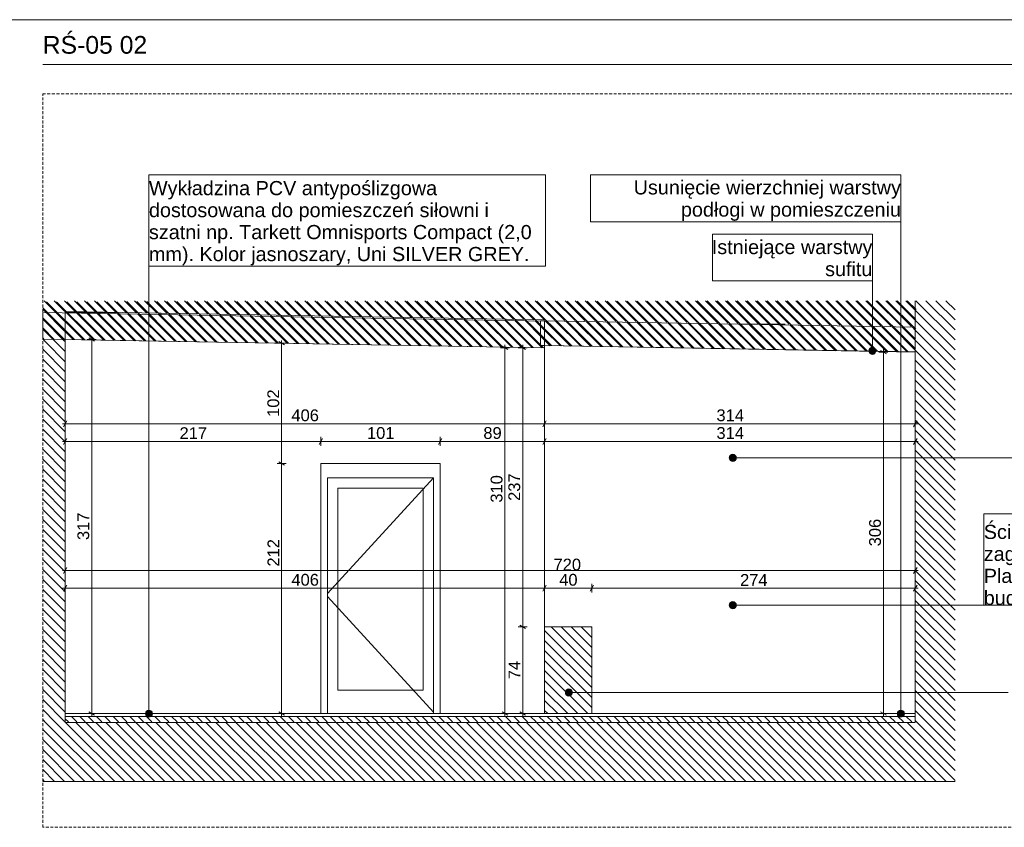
# Model space of a CAD drawing. Extents: x 180 to 8540, y 54 to 2910.
# Tile 3 of 4: x 5204 to 6872, y 1541 to 2910. Entities that reach past the tile are written whole.
import ezdxf
from ezdxf.xclip import XClip

# ---------------------------------------------------------------- set-up
doc = ezdxf.new("R2010")
doc.units = 0
doc.header["$MEASUREMENT"] = 0
doc.header["$XCLIPFRAME"] = 0
doc.linetypes.add('Przerywana długa', pattern=[78, 50, -28])
for name, color, linetype in [('280-A Dachy Powłoki', 7, 'Continuous'), ('399-W Wymiary i opisy', 7, 'Continuous'), ('420-K Ściany', 7, 'Continuous'), ('460-K Stropy', 7, 'Continuous'), ('460-K Stropy - wymieniane warstwy', 7, 'Continuous'), ('810-G Ogólne', 7, 'Continuous'), ('820-G Rysunki Obrazki', 7, 'Continuous'), ('824-G Wypełnienia RŚ', 7, 'Continuous'), ('840-G Znaczniki ogólne', 7, 'Continuous')]:
    doc.layers.add(name, color=color, linetype=linetype)
doc.styles.add('STYL_AUTOMATYCZNY_2', font='arial.ttf')
doc.styles.add('STYL_AUTOMATYCZNY_3', font='arial.ttf')
pattern_1 = [(135, (14889.38701620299, 1733.606283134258), (8.48528137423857, 8.48528137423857), [])]
pattern_2 = [(135, (14889.38701620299, 1733.606283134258), (14.14213562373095, 14.14213562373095), [15, -5.000000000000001]), (135, (14875.24488057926, 1733.606283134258), (14.14213562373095, 14.14213562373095), [15, -5.000000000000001])]

# ---------------------------------------------------------------- blocks, each defined once
blk = doc.blocks.new('Rysunek_2_3', base_point=(14889.38701620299, 1733.606283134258))
at = {"layer": '280-A Dachy Powłoki', "linetype": 'Continuous', "lineweight": 13}
h = blk.add_hatch(dxfattribs=at)
h.set_pattern_fill('Ściany_istniejące_0003', color=8, style=0, pattern_type=2)
h.set_pattern_definition(pattern_1)
h.paths.add_polyline_path([(5281.387016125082, 2415.068160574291), (6093.387016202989, 2400.894653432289), (6093.387016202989, 2433.606291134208), (5281.387016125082, 2433.606291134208)])
h = blk.add_hatch(dxfattribs=at)
h.set_pattern_fill('Ściany_istniejące_0003', color=8, style=0, pattern_type=2)
h.set_pattern_definition(pattern_1)
h.paths.add_polyline_path([(6093.387016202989, 2400.894644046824), (6721.387022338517, 2389.932873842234), (6721.387022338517, 2433.606282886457), (6093.387016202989, 2433.606282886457)])
h = blk.add_hatch(dxfattribs=at)
h.set_pattern_fill('Ściany_istniejące_0003', color=8, style=0, pattern_type=2)
h.set_pattern_definition(pattern_1)
h.paths.add_polyline_path([(5281.387015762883, 2412.861232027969), (5281.387015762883, 2367.861219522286), (6093.387016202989, 2353.68771331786), (6093.387016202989, 2357.504127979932), (6086.638106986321, 2357.621919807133), (6086.638106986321, 2398.805517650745)])
h = blk.add_hatch(dxfattribs=at)
h.set_pattern_fill('Ściany_istniejące_0003', color=8, style=0, pattern_type=2)
h.set_pattern_definition(pattern_1)
h.paths.add_polyline_path([(6086.638113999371, 2399.621925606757), (6086.638113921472, 2357.621925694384), (6093.387016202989, 2357.504123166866), (6093.387016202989, 2399.504123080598)])
h = blk.add_hatch(dxfattribs=at)
h.set_pattern_fill('Ściany_istniejące_0003', color=8, style=0, pattern_type=2)
h.set_pattern_definition(pattern_1)
h.paths.add_polyline_path([(6093.387016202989, 2357.504123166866), (6721.387016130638, 2346.542342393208), (6721.387016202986, 2388.542342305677), (6093.387016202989, 2399.504123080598)])
at = {"layer": '420-K Ściany', "linetype": 'Continuous', "lineweight": 13}
h = blk.add_hatch(dxfattribs=at)
h.set_pattern_fill('Ściany_istniejące_0003', color=8, style=0, pattern_type=2)
h.set_pattern_definition(pattern_1)
h.paths.add_polyline_path([(5280.387016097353, 2393.606283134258), (5281.387016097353, 2393.606283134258), (5281.387016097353, 2433.606283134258), (5280.387016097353, 2433.606283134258)])
h = blk.add_hatch(dxfattribs=at)
h.set_pattern_fill('Ściany_istniejące_0003', color=8, style=0, pattern_type=2)
h.set_pattern_definition(pattern_1)
h.paths.add_polyline_path([(6721.387016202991, 2433.606283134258), (6721.387016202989, 1718.606283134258), (6788.911534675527, 1718.606283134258), (6788.911534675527, 2433.606283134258)])
h = blk.add_hatch(dxfattribs=at)
h.set_pattern_fill('Ściany_istniejące_0003', color=8, style=0, pattern_type=2)
h.set_pattern_definition(pattern_1)
h.paths.add_polyline_path([(5280.387007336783, 2363.606271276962), (5243.2183591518, 2363.606271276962), (5243.2183591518, 1718.606282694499), (5281.387008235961, 1718.606282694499), (5281.387008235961, 2393.606298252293), (5280.387007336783, 2393.606298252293)])
h = blk.add_hatch(dxfattribs=at)
h.set_pattern_fill('Ściany_istniejące_0003', color=8, style=0, pattern_type=2)
h.set_pattern_definition(pattern_1)
h.paths.add_polyline_path([(6173.387016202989, 1733.606283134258), (6173.387016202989, 1880.606283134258), (6093.38701620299, 1880.606283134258), (6093.38701620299, 1733.606283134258)])
at = {"layer": '460-K Stropy', "linetype": 'Continuous', "lineweight": 13}
h = blk.add_hatch(dxfattribs=at)
h.set_pattern_fill('Ściany_istniejące_0003', color=8, style=0, pattern_type=2)
h.set_pattern_definition(pattern_1)
h.paths.add_polyline_path([(5280.387007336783, 2433.606299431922), (5243.2183591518, 2433.606299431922), (5243.2183591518, 2363.606271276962), (5280.387007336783, 2363.606271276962)])
h = blk.add_hatch(dxfattribs=at)
h.set_pattern_fill('Ściany_istniejące_0003', color=8, style=0, pattern_type=2)
h.set_pattern_definition(pattern_1)
h.paths.add_polyline_path([(5243.2183591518, 1718.606282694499), (5243.2183591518, 1618.506283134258), (6093.387007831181, 1618.506283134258), (6093.387007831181, 1718.606282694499)])
h = blk.add_hatch(dxfattribs=at)
h.set_pattern_fill('Ściany_istniejące_0003', color=8, style=0, pattern_type=2)
h.set_pattern_definition(pattern_1)
h.paths.add_polyline_path([(6093.387007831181, 1618.506283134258), (6788.911532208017, 1618.506283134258), (6788.911532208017, 1718.606282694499), (6093.387007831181, 1718.606282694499)])
at = {"layer": '460-K Stropy - wymieniane warstwy', "linetype": 'Continuous', "lineweight": 0}
h = blk.add_hatch(dxfattribs=at)
h.set_pattern_fill('Beton_wylewka_0003', color=94, style=0, pattern_type=2)
h.set_pattern_definition(pattern_2)
h.paths.add_polyline_path([(5281.387014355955, 1718.606283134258), (6093.387016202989, 1718.606283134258), (6093.387016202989, 1728.606282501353), (5281.387014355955, 1728.606282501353)])
h = blk.add_hatch(dxfattribs=at)
h.set_pattern_fill('Beton_wylewka_0003', color=94, style=0, pattern_type=2)
h.set_pattern_definition(pattern_2)
h.paths.add_polyline_path([(6093.387016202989, 1718.606283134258), (6721.387016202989, 1718.606283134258), (6721.387016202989, 1728.606278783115), (6093.387016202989, 1728.606278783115)])
at = {"layer": '820-G Rysunki Obrazki', "linetype": 'Continuous', "lineweight": 13}
for points in [[(6642.662849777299, 2348.588132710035), (6643.119572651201, 2346.29203210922), (6644.4202090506, 2344.345491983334), (6646.366749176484, 2343.044855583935), (6648.662849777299, 2342.588132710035), (6650.958950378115, 2343.044855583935), (6652.905490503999, 2344.345491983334), (6654.206126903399, 2346.29203210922), (6654.6628497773, 2348.588132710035), (6654.206126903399, 2350.884233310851), (6652.905490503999, 2352.830773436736), (6650.958950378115, 2354.131409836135), (6648.662849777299, 2354.588132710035), (6646.366749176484, 2354.131409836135), (6644.4202090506, 2352.830773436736), (6643.119572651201, 2350.884233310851)], [(6406.10515387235, 2167.22831519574), (6406.561876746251, 2164.932214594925), (6407.86251314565, 2162.98567446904), (6409.809053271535, 2161.685038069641), (6412.10515387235, 2161.22831519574), (6414.401254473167, 2161.685038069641), (6416.347794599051, 2162.98567446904), (6417.648430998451, 2164.932214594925), (6418.105153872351, 2167.22831519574), (6417.648430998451, 2169.524415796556), (6416.347794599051, 2171.470955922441), (6414.401254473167, 2172.771592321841), (6412.10515387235, 2173.228315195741), (6409.809053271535, 2172.771592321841), (6407.86251314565, 2171.470955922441), (6406.561876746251, 2169.524415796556)], [(6406.10515387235, 1917.420705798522), (6406.561876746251, 1915.124605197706), (6407.86251314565, 1913.178065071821), (6409.809053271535, 1911.877428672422), (6412.10515387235, 1911.420705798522), (6414.401254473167, 1911.877428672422), (6416.347794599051, 1913.178065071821), (6417.648430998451, 1915.124605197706), (6418.105153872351, 1917.420705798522), (6417.648430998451, 1919.716806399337), (6416.347794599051, 1921.663346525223), (6414.401254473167, 1922.963982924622), (6412.10515387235, 1923.420705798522), (6409.809053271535, 1922.963982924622), (6407.86251314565, 1921.663346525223), (6406.561876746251, 1919.716806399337)], [(6128.553468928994, 1769.420037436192), (6129.010191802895, 1767.123936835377), (6130.310828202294, 1765.177396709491), (6132.257368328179, 1763.876760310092), (6134.553468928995, 1763.420037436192), (6136.849569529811, 1763.876760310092), (6138.796109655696, 1765.177396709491), (6140.096746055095, 1767.123936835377), (6140.553468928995, 1769.420037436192), (6140.096746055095, 1771.716138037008), (6138.796109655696, 1773.662678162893), (6136.849569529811, 1774.963314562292), (6134.553468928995, 1775.420037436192), (6132.257368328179, 1774.963314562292), (6130.310828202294, 1773.662678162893), (6129.010191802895, 1771.716138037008)], [(5417.16583975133, 1733.606283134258), (5417.622562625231, 1731.310182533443), (5418.92319902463, 1729.363642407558), (5420.869739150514, 1728.063006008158), (5423.165839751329, 1727.606283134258), (5425.461940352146, 1728.063006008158), (5427.40848047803, 1729.363642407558), (5428.70911687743, 1731.310182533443), (5429.16583975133, 1733.606283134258), (5428.70911687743, 1735.902383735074), (5427.40848047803, 1737.848923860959), (5425.461940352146, 1739.149560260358), (5423.165839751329, 1739.606283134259), (5420.869739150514, 1739.149560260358), (5418.92319902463, 1737.848923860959), (5417.622562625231, 1735.902383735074)], [(6690.97889947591, 1733.606283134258), (6691.435622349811, 1731.310182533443), (6692.73625874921, 1729.363642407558), (6694.682798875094, 1728.063006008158), (6696.978899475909, 1727.606283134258), (6699.275000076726, 1728.063006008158), (6701.22154020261, 1729.363642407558), (6702.522176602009, 1731.310182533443), (6702.97889947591, 1733.606283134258), (6702.522176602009, 1735.902383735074), (6701.22154020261, 1737.848923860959), (6699.275000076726, 1739.149560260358), (6696.978899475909, 1739.606283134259), (6694.682798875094, 1739.149560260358), (6692.73625874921, 1737.848923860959), (6691.435622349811, 1735.902383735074)]]:
    blk.add_hatch(color=154, dxfattribs=at).paths.add_polyline_path(points)
at = {"layer": '824-G Wypełnienia RŚ', "linetype": 'Continuous', "lineweight": 13}
h = blk.add_hatch(dxfattribs=at)
h.set_pattern_fill('_Poza_zakresem_opracowan_3C', color=8, style=0, pattern_type=2)
h.set_pattern_definition([(134.9999999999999, (5960.999945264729, 2399.535049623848), (8.485281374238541, 8.485281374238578), [])])
h.paths.add_polyline_path([(6723.060242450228, 2433.551789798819), (5243.218366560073, 2431.812325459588), (5243.218366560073, 2368.096354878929), (5281.387007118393, 2367.906529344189), (6093.387024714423, 2353.887725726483), (6093.387024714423, 2357.704137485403), (6721.387022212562, 2346.742339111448)])
at = {"color": 7, "linetype": 'Continuous', "lineweight": 20, "ltscale": 0.2, "flags": 128}
blk.add_lwpolyline([(5281.387016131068, 2367.906523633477), (6093.387016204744, 2353.887713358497), (6093.387016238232, 2357.704123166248), (6721.387016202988, 2346.742342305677)], dxfattribs=at)
at = {"layer": '280-A Dachy Powłoki', "color": 7, "linetype": 'Continuous', "lineweight": 13, "ltscale": 0.2}
for p, q in [((5243.2183591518, 2413.527453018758), (5243.2183591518, 2368.527447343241)), ((5243.2183591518, 2413.527453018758), (6093.387007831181, 2398.687705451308)), ((5281.387008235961, 2415.068155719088), (6093.387007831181, 2400.894657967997)), ((6086.638097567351, 2399.621923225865), (6086.638097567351, 2357.621920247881)), ((6093.387007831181, 2398.687705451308), (6093.387007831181, 2353.687699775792)), ((5243.2183591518, 2368.527447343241), (6093.387007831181, 2353.687699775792))]:
    blk.add_line(p, q, dxfattribs=at)
at = {"layer": '280-A Dachy Powłoki', "color": 7, "linetype": 'Continuous', "lineweight": 13, "ltscale": 0.2, "flags": 128}
for points in [[(6086.638113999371, 2399.621925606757), (6093.387016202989, 2399.504123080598), (6721.387016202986, 2388.542342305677)], [(6086.638113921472, 2357.621925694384), (6093.387016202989, 2357.504123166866), (6721.387016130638, 2346.542342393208)]]:
    blk.add_lwpolyline(points, dxfattribs=at)
at = {"layer": '399-W Wymiary i opisy', "color": 154, "linetype": 'Continuous', "lineweight": 13, "ltscale": 0.2}
for p, q in [((5331.21569006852, 2364.974462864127), (5321.215681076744, 2370.747966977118)), ((5326.215685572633, 2367.861232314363), (5326.215685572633, 2372.75123879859)), ((5333.715692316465, 2367.861232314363), (5318.715678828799, 2367.861232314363)), ((5326.215685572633, 1733.606296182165), (5326.215685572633, 2367.861232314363)), ((5655.499777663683, 2361.459988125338), (5640.499764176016, 2361.459988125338)), ((5652.999775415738, 2358.573253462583), (5642.999766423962, 2364.346757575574)), ((5647.999770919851, 2361.459988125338), (5647.999770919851, 2366.349994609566)), ((5647.999770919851, 2157.606294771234), (5647.999770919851, 2361.459988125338)), ((6033.760501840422, 2353.687699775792), (6018.760523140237, 2353.687699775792)), ((6031.260534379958, 2350.800965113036), (6021.26052538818, 2356.574469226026)), ((6026.260529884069, 2353.687699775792), (6026.260529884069, 2358.57770626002)), ((6026.260529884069, 1733.606296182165), (6026.260529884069, 2353.687699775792)), ((6063.760528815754, 2353.687699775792), (6048.760515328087, 2353.687699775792)), ((6061.260526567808, 2350.800965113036), (6051.260517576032, 2356.574469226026)), ((6056.26052207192, 2353.687699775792), (6056.26052207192, 2358.57770626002)), ((6056.26052207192, 1880.606289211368), (6056.26052207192, 2353.687699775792)), ((6674.816355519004, 2346.542351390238), (6659.816342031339, 2346.542351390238)), ((6672.31635327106, 2343.655581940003), (6662.316344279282, 2349.429086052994)), ((6667.316348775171, 2346.542351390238), (6667.316348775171, 2351.432357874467)), ((6667.316348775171, 1733.606296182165), (6667.316348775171, 2346.542351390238)), ((5276.497001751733, 2225.06015769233), (5281.387008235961, 2225.06015769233)), ((5284.273777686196, 2230.060162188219), (5278.500273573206, 2220.060153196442)), ((5281.387008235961, 2217.560150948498), (5281.387008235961, 2232.560164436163)), ((5281.387008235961, 2225.06015769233), (6093.387007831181, 2225.06015769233)), ((6096.273777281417, 2230.060162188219), (6090.500273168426, 2220.060153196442)), ((6093.387007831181, 2217.560150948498), (6093.387007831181, 2232.560164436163)), ((6093.387007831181, 2225.06015769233), (6721.387015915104, 2225.06015769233)), ((6718.500281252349, 2220.060153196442), (6724.273750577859, 2230.060162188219)), ((6721.387015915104, 2217.560150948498), (6721.387015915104, 2232.560164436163)), ((6721.387015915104, 2225.06015769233), (6726.277022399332, 2225.06015769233)), ((5281.387008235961, 2187.560158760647), (5281.387008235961, 2202.560172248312)), ((5714.387014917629, 2187.560158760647), (5714.387014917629, 2202.560172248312)), ((5916.387022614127, 2187.560158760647), (5916.387022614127, 2202.560172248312)), ((6093.387007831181, 2187.560158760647), (6093.387007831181, 2202.560172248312)), ((6721.387015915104, 2187.560158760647), (6721.387015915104, 2202.560172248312)), ((5276.497001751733, 2195.060165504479), (5281.387008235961, 2195.060165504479)), ((5284.273777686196, 2200.060170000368), (5278.500273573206, 2190.060161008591)), ((5281.387008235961, 2195.060165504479), (5714.387014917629, 2195.060165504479)), ((5717.273749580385, 2200.060170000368), (5711.500280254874, 2190.060161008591)), ((5714.387014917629, 2195.060165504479), (5916.387022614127, 2195.060165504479)), ((5919.273757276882, 2200.060170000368), (5913.500253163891, 2190.060161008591)), ((5916.387022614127, 2195.060165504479), (6093.387007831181, 2195.060165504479)), ((6096.273777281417, 2200.060170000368), (6090.500273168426, 2190.060161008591)), ((6093.387007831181, 2195.060165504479), (6721.387015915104, 2195.060165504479)), ((6718.500281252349, 2190.060161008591), (6724.273750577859, 2200.060170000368)), ((6721.387015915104, 2195.060165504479), (6726.277022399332, 2195.060165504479)), ((5655.499777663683, 2157.606294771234), (5640.499764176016, 2157.606294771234)), ((5642.999766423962, 2160.493029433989), (5652.999775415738, 2154.719525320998)), ((5647.999770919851, 1733.606296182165), (5647.999770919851, 2157.606294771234)), ((5276.497001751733, 1976.21668618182), (5281.387008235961, 1976.21668618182)), ((5284.273777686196, 1981.216690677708), (5278.500273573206, 1971.216681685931)), ((5281.387008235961, 1968.716679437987), (5281.387008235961, 1983.716692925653)), ((5281.387008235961, 1976.21668618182), (6721.387015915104, 1976.21668618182)), ((6718.500281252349, 1971.216681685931), (6724.273750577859, 1981.216690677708)), ((6721.387015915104, 1968.716679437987), (6721.387015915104, 1983.716692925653)), ((6721.387015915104, 1976.21668618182), (6726.277022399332, 1976.21668618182)), ((5281.387008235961, 1938.716687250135), (5281.387008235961, 1953.716665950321)), ((6093.387007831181, 1938.716687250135), (6093.387007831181, 1953.716665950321)), ((6173.387010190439, 1938.716687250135), (6173.387010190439, 1953.716665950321)), ((6721.387015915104, 1938.716687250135), (6721.387015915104, 1953.716665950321)), ((5276.497001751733, 1946.216693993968), (5281.387008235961, 1946.216693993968)), ((5284.273777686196, 1951.216698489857), (5278.500273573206, 1941.21668949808)), ((5281.387008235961, 1946.216693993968), (6093.387007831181, 1946.216693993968)), ((6096.273777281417, 1951.216698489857), (6090.500273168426, 1941.21668949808)), ((6093.387007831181, 1946.216693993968), (6173.387010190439, 1946.216693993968)), ((6176.273779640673, 1951.216698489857), (6170.500275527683, 1941.21668949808)), ((6173.387010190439, 1946.216693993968), (6721.387015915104, 1946.216693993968)), ((6718.500281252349, 1941.21668949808), (6724.273750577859, 1951.216698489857)), ((6721.387015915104, 1946.216693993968), (6726.277022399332, 1946.216693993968)), ((6063.760528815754, 1880.606289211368), (6048.760515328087, 1880.606289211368)), ((6051.260517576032, 1883.493023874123), (6061.260526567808, 1877.719519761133)), ((6056.26052207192, 1733.606296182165), (6056.26052207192, 1880.606289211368)), ((5321.215681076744, 1736.49303084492), (5331.21569006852, 1730.719526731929)), ((5642.999766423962, 1736.49303084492), (5652.999775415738, 1730.719526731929)), ((6021.26052538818, 1736.49303084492), (6031.260534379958, 1730.719526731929)), ((6051.260517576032, 1736.49303084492), (6061.260526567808, 1730.719526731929)), ((6662.316344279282, 1736.49303084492), (6672.31635327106, 1730.719526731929)), ((5333.715692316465, 1733.606296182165), (5318.715678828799, 1733.606296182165)), ((5326.215685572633, 1728.716289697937), (5326.215685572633, 1733.606296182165)), ((5655.499777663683, 1733.606296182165), (5640.499764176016, 1733.606296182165)), ((5647.999770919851, 1728.716289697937), (5647.999770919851, 1733.606296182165)), ((6033.760501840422, 1733.606296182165), (6018.760523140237, 1733.606296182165)), ((6026.260529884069, 1728.716289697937), (6026.260529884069, 1733.606296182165)), ((6063.760528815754, 1733.606296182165), (6048.760515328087, 1733.606296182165)), ((6056.26052207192, 1728.716289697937), (6056.26052207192, 1733.606296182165)), ((6674.816355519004, 1733.606296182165), (6659.816342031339, 1733.606296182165)), ((6667.316348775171, 1728.716289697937), (6667.316348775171, 1733.606296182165))]:
    blk.add_line(p, q, dxfattribs=at)
at = {"layer": '420-K Ściany', "color": 7, "linetype": 'Continuous', "lineweight": 13, "ltscale": 0.2}
for p, q in [((6721.387015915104, 2433.606299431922), (6721.387015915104, 2388.542354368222)), ((5281.387008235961, 2415.068155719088), (5281.387008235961, 2393.606298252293)), ((5281.387008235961, 2413.527453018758), (5369.653594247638, 2413.527453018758)), ((5443.38701475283, 2412.24045540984), (5443.38701475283, 2410.033502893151)), ((5281.387008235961, 2393.606298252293), (5281.387008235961, 1733.606296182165)), ((6421.044750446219, 2393.784827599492), (6500.70794042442, 2393.784827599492)), ((6721.387015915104, 2388.542354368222), (6721.387015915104, 2346.542351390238)), ((6093.387007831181, 1880.606289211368), (6093.387007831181, 2353.687699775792)), ((6721.387015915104, 2346.542351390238), (6721.387015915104, 1733.606296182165)), ((6093.387007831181, 1880.606289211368), (6093.387007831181, 1733.606296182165)), ((6173.387010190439, 1880.606289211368), (6093.387007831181, 1880.606289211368)), ((6173.387010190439, 1880.606289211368), (6173.387010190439, 1733.606296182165)), ((6173.387010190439, 1733.606296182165), (6093.387007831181, 1733.606296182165))]:
    blk.add_line(p, q, dxfattribs=at)
at = {"layer": '420-K Ściany', "color": 94, "linetype": 'Continuous', "lineweight": 0, "ltscale": 0.2}
for p, q in [((5714.387014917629, 2157.606294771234), (5916.387022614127, 2157.606294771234)), ((5714.387014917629, 1733.606296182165), (5714.387014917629, 2157.606294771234)), ((5916.387022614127, 2157.606294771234), (5916.387022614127, 1733.606296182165))]:
    blk.add_line(p, q, dxfattribs=at)
at = {"layer": '420-K Ściany', "color": 150, "linetype": 'Continuous', "lineweight": 0, "ltscale": 0.2}
for p, q in [((5725.387024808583, 1733.606296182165), (5725.387024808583, 2133.606273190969)), ((5725.387024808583, 2133.606273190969), (5905.387012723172, 2133.606273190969)), ((5905.387012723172, 2133.393304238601), (5725.387024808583, 1937.419253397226)), ((5905.387012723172, 2133.606273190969), (5905.387012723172, 1733.606296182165)), ((5742.987019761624, 2116.006278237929), (5742.987019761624, 1773.606297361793)), ((5887.787017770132, 2116.006278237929), (5742.987019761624, 2116.006278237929)), ((5887.787017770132, 1773.606297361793), (5887.787017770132, 2116.006278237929)), ((5905.387012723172, 1736.219253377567), (5725.387024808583, 1932.193304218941)), ((5742.987019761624, 1773.606297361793), (5887.787017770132, 1773.606297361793))]:
    blk.add_line(p, q, dxfattribs=at)
at = {"layer": '420-K Ściany', "color": 7, "linetype": 'Continuous', "lineweight": 13, "ltscale": 0.2, "flags": 128}
for points in [[(5281.387014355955, 1733.606283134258), (5281.387014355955, 1728.606283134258), (5281.387016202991, 1718.606283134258)], [(6721.387016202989, 1733.606283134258), (6721.387016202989, 1728.606283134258), (6721.387016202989, 1718.606283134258)]]:
    blk.add_lwpolyline(points, dxfattribs=at)
at = {"layer": '460-K Stropy', "color": 7, "linetype": 'Continuous', "lineweight": 13, "ltscale": 0.2, "flags": 128}
for points in [[(6721.387016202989, 1718.606283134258), (6093.387016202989, 1718.606283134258), (5281.387016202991, 1718.606283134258)], [(6788.911534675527, 1618.506283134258), (6093.387016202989, 1618.506283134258), (5243.218359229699, 1618.506283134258)]]:
    blk.add_lwpolyline(points, dxfattribs=at)
at = {"layer": '460-K Stropy - wymieniane warstwy', "color": 94, "linetype": 'Continuous', "lineweight": 0, "ltscale": 0.2}
for p, q in [((6093.387007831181, 1733.606296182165), (5281.387008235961, 1733.606296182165)), ((6721.387015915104, 1733.606296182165), (6173.387010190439, 1733.606296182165))]:
    blk.add_line(p, q, dxfattribs=at)
at = {"layer": '460-K Stropy - wymieniane warstwy', "color": 94, "linetype": 'Continuous', "lineweight": 0, "ltscale": 0.2, "flags": 128}
blk.add_lwpolyline([(6721.387016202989, 1728.606283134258), (6093.387016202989, 1728.606283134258), (5281.387014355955, 1728.606283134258)], dxfattribs=at)
at = {"layer": '820-G Rysunki Obrazki', "color": 154, "linetype": 'Continuous', "lineweight": 13, "ltscale": 0.2}
for p, q in [((6094.774854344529, 2647.008842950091), (5423.165852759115, 2647.008842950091)), ((5423.165852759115, 2647.008842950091), (5423.165852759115, 2492.151645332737)), ((6094.774854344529, 2492.151645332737), (6094.774854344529, 2647.008842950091)), ((6696.978902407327, 2647.008842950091), (6171.099350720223, 2647.008842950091)), ((6171.099350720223, 2647.008842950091), (6171.099350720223, 2567.580120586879)), ((6696.978902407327, 2567.580120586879), (6696.978902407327, 2647.008842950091)), ((6171.099350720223, 2567.580120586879), (6696.978902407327, 2567.580120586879)), ((6696.978902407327, 2567.580120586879), (6171.099350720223, 2567.580120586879)), ((6696.978902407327, 1739.606266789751), (6696.978902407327, 2567.580120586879)), ((6648.662849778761, 2546.523398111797), (6377.602458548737, 2546.523398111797)), ((6377.602458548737, 2546.523398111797), (6377.602458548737, 2467.094780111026)), ((6648.662849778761, 2467.094780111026), (6648.662849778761, 2546.523398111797)), ((5423.165852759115, 2492.151645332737), (6094.774854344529, 2492.151645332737)), ((5423.165852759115, 1739.606266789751), (5423.165852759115, 2492.151645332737)), ((5423.165852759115, 2492.151645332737), (6094.774854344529, 2492.151645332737)), ((6377.602458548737, 2467.094780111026), (6648.662849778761, 2467.094780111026)), ((6648.662849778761, 2467.094780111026), (6377.602458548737, 2467.094780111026)), ((6648.662849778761, 2354.588138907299), (6648.662849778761, 2467.094780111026)), ((6418.105138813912, 2167.228303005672), (7510.270004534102, 2167.228303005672)), ((7510.270004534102, 2072.277859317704), (6837.328120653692, 2072.277859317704)), ((6837.328120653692, 2072.277859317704), (6837.328120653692, 1917.420696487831)), ((6418.105138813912, 1917.420696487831), (6837.328120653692, 1917.420696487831)), ((6837.328120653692, 1917.420696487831), (7510.270004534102, 1917.420696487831)), ((6837.328120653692, 1917.420696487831), (7510.270004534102, 1917.420696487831)), ((6140.553473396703, 1769.42004159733), (6878.775907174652, 1769.42004159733))]:
    blk.add_line(p, q, dxfattribs=at)
for centre in [(6648.662849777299, 2348.588132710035), (6412.10515387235, 2167.22831519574), (6412.10515387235, 1917.420705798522), (6134.553468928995, 1769.420037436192), (5423.165839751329, 1733.606283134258), (6696.978899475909, 1733.606283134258)]:
    blk.add_circle(centre, 5.999999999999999, dxfattribs=at)
at = {"layer": '399-W Wymiary i opisy', "color": 154, "linetype": 'Continuous', "lineweight": 13, "char_height": 20, "attachment_point": 7, "rotation": 90, "style": 'STYL_AUTOMATYCZNY_2'}
for s, insert, width in [('\\A1;{\\pql;\\fArial|b0|i0|c238|p0;\\W1.000000;102}', (5643.999760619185, 2236.651440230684), 45.7634), ('\\A1;{\\pql;\\fArial|b0|i0|c238|p0;\\W1.000000;310}', (6022.260517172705, 2091.269874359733), 45.7634), ('\\A1;{\\pql;\\fArial|b0|i0|c238|p0;\\W1.000000;237}', (6052.260517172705, 2094.265297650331), 45.7634), ('\\A1;{\\pql;\\fArial|b0|i0|c238|p0;\\W1.000000;317}', (5322.21569041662, 2027.852053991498), 45.7634), ('\\A1;{\\pql;\\fArial|b0|i0|c238|p0;\\W1.000000;306}', (6663.316341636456, 2017.192612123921), 45.7634), ('\\A1;{\\pql;\\fArial|b0|i0|c238|p0;\\W1.000000;212}', (5643.999760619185, 1982.868280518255), 45.7634), ('\\A1;{\\pql;\\fArial|b0|i0|c238|p0;\\W1.000000;74}', (6052.260517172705, 1791.851782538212), 30.509)]:
    blk.add_mtext(s, dxfattribs=dict(at, insert=insert, width=width))
at = {"layer": '399-W Wymiary i opisy', "color": 154, "linetype": 'Continuous', "lineweight": 13, "char_height": 20, "attachment_point": 7, "style": 'STYL_AUTOMATYCZNY_2'}
for s, insert, width in [('\\A1;{\\pql;\\fArial|b0|i0|c238|p0;\\W1.000000;406}', (5664.505315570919, 2229.060160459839), 45.7634), ('\\A1;{\\pql;\\fArial|b0|i0|c238|p0;\\W1.000000;314}', (6384.505315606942, 2229.060160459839), 45.7634), ('\\A1;{\\pql;\\fArial|b0|i0|c238|p0;\\W1.000000;217}', (5475.005315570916, 2199.060160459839), 45.7634), ('\\A1;{\\pql;\\fArial|b0|i0|c238|p0;\\W1.000000;101}', (5792.505315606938, 2199.060160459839), 45.7634), ('\\A1;{\\pql;\\fArial|b0|i0|c238|p0;\\W1.000000;89}', (5989.632515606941, 2199.060160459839), 30.509), ('\\A1;{\\pql;\\fArial|b0|i0|c238|p0;\\W1.000000;314}', (6384.505315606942, 2199.060160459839), 45.7634), ('\\A1;{\\pql;\\fArial|b0|i0|c238|p0;\\W1.000000;720}', (6108.515108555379, 1976.01668215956), 45.7634), ('\\A1;{\\pql;\\fArial|b0|i0|c238|p0;\\W1.000000;406}', (5664.505315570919, 1950.216682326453), 45.7634), ('\\A1;{\\pql;\\fArial|b0|i0|c238|p0;\\W1.000000;40}', (6118.132515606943, 1950.216682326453), 30.509), ('\\A1;{\\pql;\\fArial|b0|i0|c238|p0;\\W1.000000;274}', (6424.505315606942, 1950.216682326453), 45.7634)]:
    blk.add_mtext(s, dxfattribs=dict(at, insert=insert, width=width))
at = {"layer": '820-G Rysunki Obrazki', "color": 154, "linetype": 'Continuous', "lineweight": 13, "char_height": 24, "style": 'STYL_AUTOMATYCZNY_3'}
for s, insert, width, attachment_point, line_spacing_factor in [('\\A1;{\\pqr;\\fArial|b0|i0|c238|p0;\\W1.000000;Usunięcie wierzchniej warstwy podłogi w pomieszczeniu}', (6696.978899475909, 2568.882068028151), 521.879554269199, 9, 0.9403836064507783), ('\\A1;{\\pql;\\fArial|b0|i0|c238|p0;\\W1.000000;Wykładzina PCV antypoślizgowa dostosowana do pomieszczeń siłowni i szatni\\fArial|b0|i0|c238|p0;\\W1.000000; np. Tarkett Omnisports Compact (2,0 mm).\\fArial|b0|i0|c238|p0;\\W1.000000; Kolor jasno\\fArial|b0|i0|c238|p0;\\W1.000000;szary, Uni SILVER GREY. }', (5423.165839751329, 2493.453504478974), 667.6090155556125, 7, 0.9314222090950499)]:
    blk.add_mtext(s, dxfattribs=dict(at, insert=insert, width=width, attachment_point=attachment_point, line_spacing_factor=line_spacing_factor))
for s, insert, attachment_point, line_spacing_factor in [('\\A1;{\\pqr;\\fArial|b0|i0|c238|p0;\\W1.000000;Istniejące warstwy\\P\\pqr;\\fArial|b0|i0|c238|p0;\\W1.000000;sufitu}', (6648.662849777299, 2474.937700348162), 9, 0.9333767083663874), ('\\A1;{\\pql;\\fArial|b0|i0|c238|p0;\\W1.000000;Ścianę istniejącą odczyścić, naprawić ubytki, \\P\\pql;\\fArial|b0|i0|c238|p0;\\W1.000000;zagruntować, pomalować farbą - kolor - biały.\\fArial|b0|i0|c238|p0;\\W1.000000; \\P\\pql;\\fArial|b0|i0|c238|p0;\\W1.000000;Planowane prace według projektu robót \\P\\pql;\\fArial|b0|i0|c238|p0;\\W1.000000;budowlanych tej części obiektu.}', (6837.32812858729, 1910.493919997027), 7, 0.9327978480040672)]:
    blk.add_mtext(s, dxfattribs=dict(at, insert=insert, attachment_point=attachment_point, line_spacing_factor=line_spacing_factor))

msp = doc.modelspace()

# ---------------------------------------------------------------- linework, layer by layer
at = {"layer": '810-G Ogólne', "color": 7, "linetype": 'Continuous', "lineweight": 13, "ltscale": 0.1}
msp.add_line((7789.999999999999, 2910.000000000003), (180.0000000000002, 2909.999999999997), dxfattribs=at)
at = {"layer": '820-G Rysunki Obrazki', "color": 7, "linetype": 'Continuous', "lineweight": 13, "ltscale": 0.1}
msp.add_line((5243.2183591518, 2834.267628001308), (7577.764394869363, 2834.267628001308), dxfattribs=at)
at = {"layer": '840-G Znaczniki ogólne', "color": 8, "linetype": 'Przerywana długa', "lineweight": 13, "ltscale": 0.1}
msp.add_lwpolyline([(5243.2183591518, 2784.267628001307), (7577.764394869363, 2784.267628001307), (7577.764394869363, 1540.872246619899), (5243.2183591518, 1540.872246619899)], close=True, dxfattribs=at)

# ---------------------------------------------------------------- block references
at = {"layer": '820-G Rysunki Obrazki', "color": 7, "linetype": 'Continuous', "lineweight": 13, "ltscale": 0.1}
ref = msp.add_blockref('Rysunek_2_3', (14889.38701620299, 1733.606283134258), dxfattribs=at)
XClip(ref).set_block_clipping_path([(5243.2183591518, 1618.506283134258), (7577.764394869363, 2784.267628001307)])

# ---------------------------------------------------------------- texts
at = {"layer": '820-G Rysunki Obrazki', "color": 7, "lineweight": 13, "char_height": 30, "attachment_point": 1, "style": 'STYL_AUTOMATYCZNY_2'}
for s, insert in [('\\A1;{\\pql;\\pt0;\\fArial|b0|i0|c238|p0;\\W1.000000;RŚ-05 02}', (5243.2183591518, 2882.29441193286)), ('\\A1;{\\pql;\\pt0;\\fArial|b0|i0|c238|p0;\\W1.000000;}', (6076.686869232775, 2882.267628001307))]:
    msp.add_mtext(s, dxfattribs=dict(at, insert=insert))

doc.saveas('drawing.dxf')
